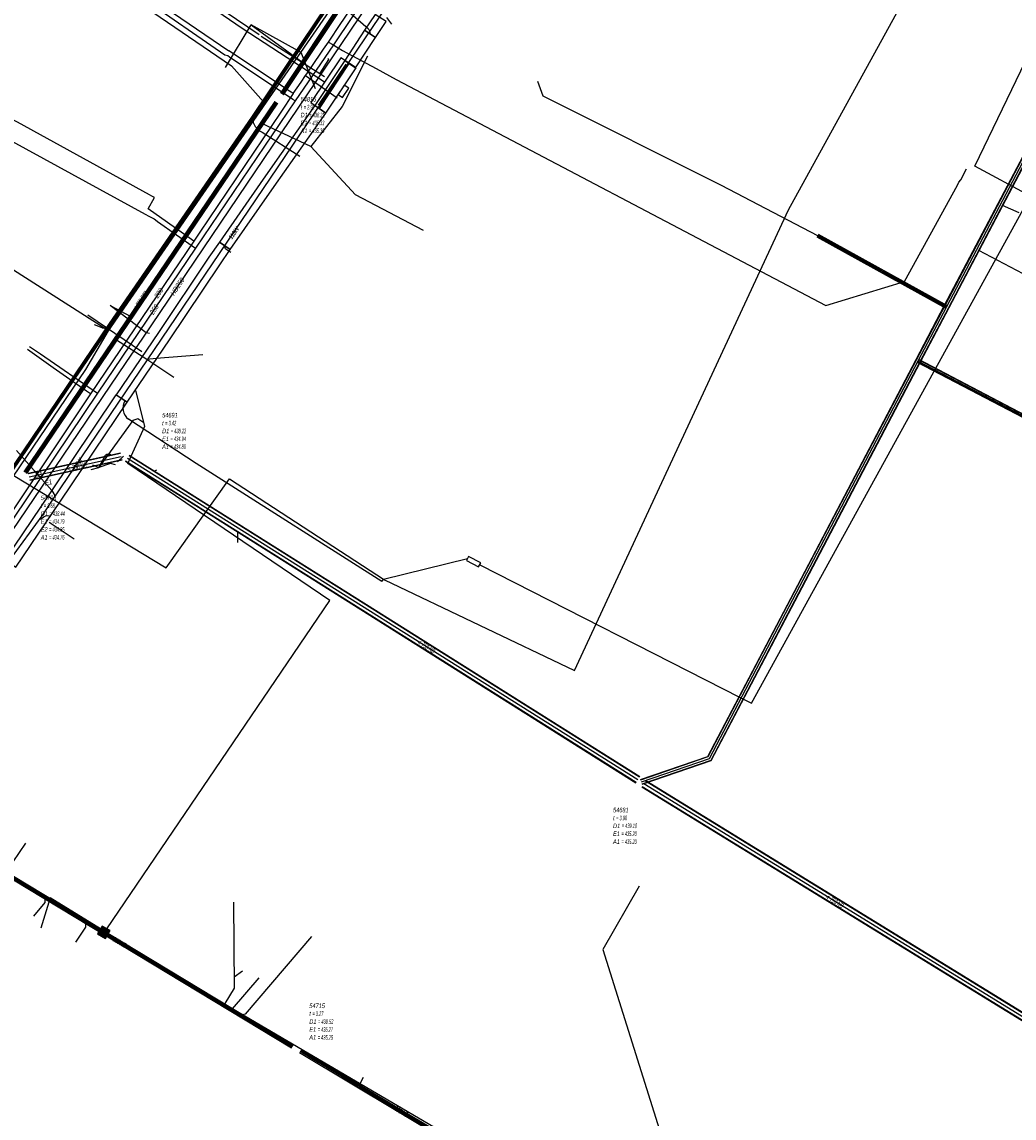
# Model space of a CAD drawing. Header units: metres. Extents: x 2695563 to 2696938, y 1260544 to 1262032.
# Tile 86 of 256: x 2696225 to 2696334, y 1260984 to 1261104. Entities that reach past the tile are written whole.
import ezdxf

# ---------------------------------------------------------------- set-up
doc = ezdxf.new("R2010")
doc.units = ezdxf.units.M
doc.linetypes.add('AUSGEZOGEN', pattern=[0])
for name, color, linetype in [('AW_LK_ Haltung Text', 7, 'AUSGEZOGEN'), ('AW_LK_Ein-Auslauftext', 24, 'AUSGEZOGEN'), ('AW_LK_Haltung', 24, 'AUSGEZOGEN'), ('AW_LK_Normschacht Text', 24, 'AUSGEZOGEN'), ('EW_LK_Bauwerk_FL_Linie_Punkt', 1, 'AUSGEZOGEN'), ('EW_LK_Trasseabs', 1, 'AUSGEZOGEN'), ('EW_LK_Trasseabs_Text', 1, 'AUSGEZOGEN'), ('EW_LK_Trasserand', 1, 'AUSGEZOGEN'), ('FM_LK_SW_BAUWERK', 94, 'AUSGEZOGEN'), ('FM_LK_SW_TRASSEKANTE', 94, 'AUSGEZOGEN'), ('GA_LK_Leitung', 32, 'AUSGEZOGEN'), ('GA_LK_Leitung_Text', 32, 'AUSGEZOGEN'), ('TV_LK_LEITUNG', 92, 'AUSGEZOGEN'), ('WA_LK_Leitung', 171, 'AUSGEZOGEN'), ('WA_LK_Leitung_Text', 171, 'AUSGEZOGEN')]:
    doc.layers.add(name, color=color, linetype=linetype)
doc.styles.add('ARIAL', font='arial.ttf')
doc.styles.add('ARIALNARROW', font='ARIALN.TTF')
pattern_1 = [(0, (2699905, 1265050), (2025, 2025), [2025, -2025]), (90, (2699905, 1265050), (-2025, 2025), [2025, -2025])]
pattern_2 = [(0, (2708005, 1273150), (6075, 6075), [6075, -6075]), (90, (2708005, 1273150), (-6075, 6075), [6075, -6075])]

# ---------------------------------------------------------------- blocks, each defined once
blk = doc.blocks.new('COMPLEXOBJECT_2337')
at = {"layer": 'EW_LK_Trasseabs', "color": 1, "linetype": 'AUSGEZOGEN', "transparency": 33554687}
blk.add_line((6227.36, 11052.53), (6223.49, 11056.91), dxfattribs=at)
blk.add_arc((6226.47, 11051.69), 1.23, 4.1162, 42.9818, dxfattribs=at)
blk = doc.blocks.new('COMPLEXOBJECT_2549')
at = {"layer": 'EW_LK_Trasseabs', "color": 1, "linetype": 'AUSGEZOGEN', "transparency": 33554687}
blk.add_lwpolyline([(6244.73, 11054.47), (6243.12, 11055.5), (6235.74, 11060.34)], dxfattribs=at)
blk.add_arc((6236.71, 11061.59), 1.59, 150.9535, 232.2642, dxfattribs=at)
blk = doc.blocks.new('COMPLEXOBJECT_2550')
at = {"layer": 'EW_LK_Trasseabs', "color": 1, "linetype": 'AUSGEZOGEN', "transparency": 33554687}
blk.add_lwpolyline([(6261.95, 11103.04), (6256.53, 11107.78), (6255.09, 11110)], dxfattribs=at)
for centre, radius, start, end in [((6248.71, 11105.78), 7.65, 33.4692, 45.4725), ((6261.56, 11102.57), 0.611, 351.308, 50.3163)]:
    blk.add_arc(centre, radius, start, end, dxfattribs=at)
blk = doc.blocks.new('COMPLEXOBJECT_2591')
at = {"layer": 'EW_LK_Trasseabs', "color": 1, "linetype": 'AUSGEZOGEN', "transparency": 33554687}
blk.add_line((6226.09, 11049.41), (6226.48, 11049.67), dxfattribs=at)
blk.add_arc((6226.85, 11049.06), 0.705, 59.259, 121.3715, dxfattribs=at)
blk = doc.blocks.new('COMPLEXOBJECT_2792')
at = {"layer": 'FM_LK_SW_TRASSEKANTE', "color": 94, "linetype": 'AUSGEZOGEN', "transparency": 33554687}
blk.add_line((6250.34, 11091.74), (6254.49, 11089.1), dxfattribs=at)
for centre, radius, start, end in [((6250.99, 11093.29), 1.68, 180.2471, 214.3085), ((6251, 11093.3), 1.69, 214.3384, 247.2593)]:
    blk.add_arc(centre, radius, start, end, dxfattribs=at)
blk = doc.blocks.new('COMPLEXOBJECT_2799')
at = {"layer": 'FM_LK_SW_TRASSEKANTE', "color": 94, "linetype": 'AUSGEZOGEN', "transparency": 33554687}
blk.add_line((6232.84, 11070.34), (6232, 11070.66), dxfattribs=at)
for centre, radius, start, end in [((6232.98, 11071.23), 0.907, 260.856, 291.7458), ((6232.99, 11071.22), 0.898, 291.6607, 326.3609)]:
    blk.add_arc(centre, radius, start, end, dxfattribs=at)

msp = doc.modelspace()

# ---------------------------------------------------------------- hatches: boundary and pattern name
at = {"layer": 'EW_LK_Bauwerk_FL_Linie_Punkt', "lineweight": 18, "transparency": 33554687}
h = msp.add_hatch(dxfattribs=at)
h.set_pattern_fill('MUSTER', color=1, scale=4050, style=0, pattern_type=2)
h.set_pattern_definition([(0, (2703955, 1269100), (4050, 4050), [4050, -4050]), (90, (2703955, 1269100), (-4050, 4050), [4050, -4050])])
h.paths.add_polyline_path([(2696256.66, 1261094.77), (2696258.29, 1261093.63), (2696261.59, 1261098.56), (2696259.93, 1261099.66)], flags=0)
h = msp.add_hatch(dxfattribs=at)
h.set_pattern_fill('MUSTER', color=1, scale=2025, style=0, pattern_type=2)
h.set_pattern_definition(pattern_1)
h.paths.add_polyline_path([(2696260.11, 1261095.34), (2696260.79, 1261096.36), (2696260.31, 1261096.68), (2696259.63, 1261095.67)], flags=0)
h = msp.add_hatch(dxfattribs=at)
h.set_pattern_fill('MUSTER', color=1, scale=2025, style=0, pattern_type=2)
h.set_pattern_definition(pattern_1)
h.paths.add_polyline_path([(2696273.67, 1261044.69), (2696275, 1261044.01), (2696275.23, 1261044.45), (2696273.9, 1261045.13)], flags=0)
at = {"layer": 'EW_LK_Trasserand', "lineweight": 18, "transparency": 33554687}
h = msp.add_hatch(dxfattribs=at)
h.set_pattern_fill('MUSTER', color=1, scale=6075, style=0, pattern_type=2)
h.set_pattern_definition(pattern_2)
h.paths.add_polyline_path([(2696263.74, 1261101.88), (2696264.89, 1261103.62), (2696263.68, 1261104.42), (2696262.53, 1261102.68)], flags=0)
h = msp.add_hatch(dxfattribs=at)
h.set_pattern_fill('MUSTER', color=1, scale=6075, style=0, pattern_type=2)
h.set_pattern_definition(pattern_2)
h.paths.add_polyline_path([(2696261.55, 1261098.58), (2696263.74, 1261101.88), (2696262.53, 1261102.68), (2696260.35, 1261099.39)], flags=0)
h = msp.add_hatch(dxfattribs=at)
h.set_pattern_fill('MUSTER', color=1, scale=6075, style=0, pattern_type=2)
h.set_pattern_definition(pattern_2)
h.paths.add_polyline_path([(2696257.1, 1261094.47), (2696257.59, 1261094.12), (2696260.85, 1261099.05), (2696260.35, 1261099.39)], flags=0)
h = msp.add_hatch(dxfattribs=at)
h.set_pattern_fill('MUSTER', color=1, scale=6075, style=0, pattern_type=2)
h.set_pattern_definition(pattern_2)
h.paths.add_polyline_path([(2696257.1, 1261094.47), (2696251.43, 1261086.41), (2696246.65, 1261079.51), (2696247.84, 1261078.69), (2696252.62, 1261085.58), (2696258.29, 1261093.63)], flags=0)
h = msp.add_hatch(dxfattribs=at)
h.set_pattern_fill('MUSTER', color=1, scale=6075, style=0, pattern_type=2)
h.set_pattern_definition(pattern_2)
h.paths.add_polyline_path([(2696236.54, 1261062), (2696241.17, 1261068.81), (2696246.7, 1261077.04), (2696247.84, 1261078.69), (2696246.65, 1261079.51), (2696245.5, 1261077.86), (2696239.97, 1261069.62), (2696235.34, 1261062.82)], flags=0)
h = msp.add_hatch(dxfattribs=at)
h.set_pattern_fill('MUSTER', color=1, scale=6075, style=0, pattern_type=2)
h.set_pattern_definition(pattern_2)
h.paths.add_polyline_path([(2696224.39, 1261043.97), (2696229.26, 1261051.18), (2696236.54, 1261062.01), (2696235.33, 1261062.82), (2696228.06, 1261051.99), (2696223.19, 1261044.79)], flags=0)
at = {"layer": 'FM_LK_SW_BAUWERK', "transparency": 33554687}
msp.add_hatch(color=7, dxfattribs=at).paths.add_polyline_path([(2696233.82, 1261004.72), (2696233.32, 1261003.86), (2696234.18, 1261003.36), (2696234.68, 1261004.22)])

# ---------------------------------------------------------------- linework, layer by layer
at = {"layer": 'AW_LK_Haltung', "linetype": 'AUSGEZOGEN', "transparency": 33554687}
for p, q in [((2696290.55, 1261151.74), (2696253.34, 1261095.8)), ((2696290.57, 1261151.72), (2696253.35, 1261095.79)), ((2696290.58, 1261151.71), (2696253.37, 1261095.77)), ((2696290.8, 1261151.57), (2696253.59, 1261095.63)), ((2696290.81, 1261151.56), (2696253.6, 1261095.62)), ((2696290.83, 1261151.55), (2696253.62, 1261095.61)), ((2696338.45, 1261096.34), (2696325.95, 1261072.57)), ((2696338.47, 1261096.33), (2696325.97, 1261072.56)), ((2696338.48, 1261096.32), (2696325.99, 1261072.55)), ((2696338.89, 1261096.1), (2696326.4, 1261072.34)), ((2696338.91, 1261096.09), (2696326.41, 1261072.33)), ((2696338.93, 1261096.09), (2696326.43, 1261072.32)), ((2696252.72, 1261094.9), (2696225.25, 1261054.4)), ((2696252.73, 1261094.89), (2696225.26, 1261054.39)), ((2696252.75, 1261094.88), (2696225.28, 1261054.38)), ((2696252.97, 1261094.74), (2696225.5, 1261054.23)), ((2696252.98, 1261094.72), (2696225.51, 1261054.22)), ((2696253, 1261094.71), (2696225.53, 1261054.21)), ((2696311.99, 1261080.08), (2696326.11, 1261072.3)), ((2696312, 1261080.1), (2696326.12, 1261072.31)), ((2696312.01, 1261080.12), (2696326.13, 1261072.33)), ((2696312.14, 1261080.34), (2696326.25, 1261072.56)), ((2696312.15, 1261080.36), (2696326.26, 1261072.58)), ((2696312.16, 1261080.38), (2696326.27, 1261072.59)), ((2696325.95, 1261072.57), (2696322.83, 1261066.64)), ((2696325.97, 1261072.56), (2696322.85, 1261066.63)), ((2696325.99, 1261072.55), (2696322.87, 1261066.62)), ((2696326.4, 1261072.34), (2696323.28, 1261066.41)), ((2696326.41, 1261072.33), (2696323.3, 1261066.4)), ((2696326.43, 1261072.32), (2696323.31, 1261066.39)), ((2696322.83, 1261066.64), (2696309.11, 1261040.5)), ((2696322.85, 1261066.63), (2696309.13, 1261040.49)), ((2696322.87, 1261066.62), (2696309.14, 1261040.48)), ((2696323.28, 1261066.41), (2696309.55, 1261040.27)), ((2696323.3, 1261066.4), (2696309.57, 1261040.26)), ((2696323.31, 1261066.39), (2696309.59, 1261040.25)), ((2696349.26, 1261052.66), (2696323, 1261066.38)), ((2696349.25, 1261052.64), (2696323, 1261066.36)), ((2696349.27, 1261052.67), (2696323.01, 1261066.4)), ((2696349.39, 1261052.91), (2696323.13, 1261066.63)), ((2696349.4, 1261052.92), (2696323.14, 1261066.65)), ((2696349.41, 1261052.94), (2696323.15, 1261066.66)), ((2696235.82, 1261056.43), (2696225.74, 1261054.2)), ((2696235.83, 1261056.41), (2696225.74, 1261054.18)), ((2696235.83, 1261056.39), (2696225.75, 1261054.16)), ((2696235.99, 1261055.7), (2696225.9, 1261053.47)), ((2696235.99, 1261055.68), (2696225.9, 1261053.45)), ((2696236, 1261055.66), (2696225.91, 1261053.43)), ((2696292.24, 1261020.4), (2696236.39, 1261055.55)), ((2696292.61, 1261021), (2696236.77, 1261056.14)), ((2696292.62, 1261021.02), (2696236.78, 1261056.16)), ((2696292.64, 1261021.04), (2696236.79, 1261056.18)), ((2696292.21, 1261020.36), (2696236.37, 1261055.51)), ((2696292.23, 1261020.38), (2696236.38, 1261055.53)), ((2696309.11, 1261040.5), (2696300.05, 1261023.24)), ((2696309.13, 1261040.49), (2696300.06, 1261023.23)), ((2696309.14, 1261040.48), (2696300.07, 1261023.21)), ((2696309.55, 1261040.27), (2696300.4, 1261022.83)), ((2696309.57, 1261040.26), (2696300.41, 1261022.82)), ((2696309.59, 1261040.25), (2696300.42, 1261022.8)), ((2696300.05, 1261023.24), (2696292.69, 1261020.72)), ((2696300.06, 1261023.23), (2696292.7, 1261020.7)), ((2696300.07, 1261023.21), (2696292.7, 1261020.68)), ((2696300.4, 1261022.83), (2696292.85, 1261020.24)), ((2696300.41, 1261022.82), (2696292.86, 1261020.22)), ((2696300.42, 1261022.8), (2696292.87, 1261020.2)), ((2696254.54, 1260991.35), (2696205.11, 1261021.19)), ((2696254.56, 1260991.39), (2696205.12, 1261021.23)), ((2696254.55, 1260991.37), (2696205.12, 1261021.21)), ((2696254.7, 1260991.61), (2696205.16, 1261021.51)), ((2696254.72, 1260991.65), (2696205.17, 1261021.55)), ((2696254.71, 1260991.63), (2696205.17, 1261021.53)), ((2696349.1, 1260985.33), (2696292.87, 1261019.92)), ((2696349.12, 1260985.35), (2696292.89, 1261019.94)), ((2696349.13, 1260985.37), (2696292.9, 1261019.96)), ((2696349.5, 1260985.97), (2696293.27, 1261020.56)), ((2696349.51, 1260985.99), (2696293.28, 1261020.58)), ((2696349.52, 1260986.01), (2696293.29, 1261020.6)), ((2696306.09, 1260960.62), (2696255.4, 1260990.84)), ((2696306.1, 1260960.64), (2696255.41, 1260990.86)), ((2696306.11, 1260960.65), (2696255.42, 1260990.87)), ((2696306.24, 1260960.88), (2696255.56, 1260991.1)), ((2696306.25, 1260960.89), (2696255.57, 1260991.11)), ((2696306.26, 1260960.91), (2696255.58, 1260991.13))]:
    msp.add_line(p, q, dxfattribs=at)
at = {"layer": 'AW_LK_Haltung', "color": 255, "transparency": 33554687}
for p, q in [((2696290.69, 1261151.64), (2696253.48, 1261095.7)), ((2696338.69, 1261096.21), (2696326.19, 1261072.44)), ((2696252.86, 1261094.81), (2696225.39, 1261054.31)), ((2696312.08, 1261080.23), (2696326.19, 1261072.44)), ((2696326.19, 1261072.44), (2696323.07, 1261066.51)), ((2696323.07, 1261066.51), (2696309.35, 1261040.38)), ((2696349.33, 1261052.79), (2696323.07, 1261066.51)), ((2696235.91, 1261056.04), (2696225.82, 1261053.82)), ((2696292.42, 1261020.7), (2696236.58, 1261055.84)), ((2696309.35, 1261040.38), (2696300.23, 1261023.02)), ((2696300.23, 1261023.02), (2696292.78, 1261020.46)), ((2696254.63, 1260991.5), (2696205.14, 1261021.37)), ((2696349.31, 1260985.67), (2696293.08, 1261020.26)), ((2696306.17, 1260960.76), (2696255.49, 1260990.99))]:
    msp.add_line(p, q, dxfattribs=at)
at = {"layer": 'AW_LK_Haltung', "color": 24, "linetype": 'AUSGEZOGEN', "transparency": 33554687}
for p, q in [((2696247.31, 1261098.6), (2696250.12, 1261103.26)), ((2696250.12, 1261103.26), (2696255.79, 1261099.17)), ((2696281.43, 1261097.13), (2696282.03, 1261095.5)), ((2696282.03, 1261095.5), (2696301.53, 1261085.75)), ((2696256.64, 1261089.98), (2696251.29, 1261092.49)), ((2696261.54, 1261084.7), (2696256.64, 1261089.98)), ((2696301.53, 1261085.75), (2696312.08, 1261080.23)), ((2696268.97, 1261080.8), (2696261.54, 1261084.7)), ((2696334.15, 1261082.7), (2696332.3, 1261083.5)), ((2696334.56, 1261076.06), (2696329.73, 1261078.61)), ((2696234.69, 1261072.59), (2696236.96, 1261071.37)), ((2696239.73, 1261066.77), (2696238.69, 1261066.68)), ((2696244.83, 1261067.17), (2696239.73, 1261066.77)), ((2696235.49, 1261055.5), (2696236.15, 1261056.1)), ((2696232.6, 1261054.65), (2696233.46, 1261054.87)), ((2696232.77, 1261055.16), (2696233.46, 1261054.87)), ((2696239.78, 1261054.59), (2696239.46, 1261054.44)), ((2696248.67, 1261046.68), (2696248.66, 1261047.83)), ((2696249.16, 1260999.78), (2696248.26, 1260999.13)), ((2696250.97, 1260999.06), (2696248.05, 1260995.67)), ((2696262.39, 1260988.15), (2696261.93, 1260987.32))]:
    msp.add_line(p, q, dxfattribs=at)
for points in [[(2696257.15, 1261096.26), (2696255.58, 1261100.25), (2696250.12, 1261103.26)], [(2696262.86, 1261099.84), (2696260.09, 1261094.34), (2696256.63, 1261089.97)], [(2696238.98, 1261069.51), (2696238.65, 1261069.59), (2696234.69, 1261072.59)], [(2696241.67, 1261064.71), (2696238.69, 1261066.68), (2696235.4, 1261068.8)], [(2696238.39, 1261059.75), (2696237.72, 1261060.19), (2696237.16, 1261060.02), (2696233.46, 1261054.87)], [(2696233.47, 1261054.87), (2696234.17, 1261056.2), (2696234.33, 1261056.31), (2696234.66, 1261056.33), (2696234.75, 1261056.17)], [(2696235.29, 1261055.17), (2696234.72, 1261055.29), (2696233.47, 1261054.87)], [(2696225.44, 1261013.79), (2696223.37, 1261010.73), (2696223.1, 1261010.68)], [(2696226.34, 1261005.8), (2696227.6, 1261007.31), (2696227.6, 1261007.65)], [(2696248.18, 1261007.33), (2696248.27, 1260997.93), (2696247.23, 1260996.26), (2696247.11, 1260996.23)], [(2696230.93, 1261002.95), (2696232.05, 1261004.6), (2696232.04, 1261004.97)], [(2696256.73, 1261003.57), (2696249.48, 1260995.1), (2696249.12, 1260995)]]:
    msp.add_lwpolyline(points, dxfattribs=at)
at = {"layer": 'EW_LK_Bauwerk_FL_Linie_Punkt', "color": 1, "linetype": 'AUSGEZOGEN', "transparency": 33554687}
msp.add_line((2696257.47, 1261094.5), (2696260.51, 1261098.98), dxfattribs=at)
for points in [[(2696256.66, 1261094.77), (2696258.29, 1261093.63), (2696261.59, 1261098.56), (2696259.93, 1261099.66), (2696256.66, 1261094.77)], [(2696260.11, 1261095.34), (2696260.79, 1261096.36), (2696260.31, 1261096.68), (2696259.63, 1261095.67), (2696260.11, 1261095.34)], [(2696273.67, 1261044.69), (2696275, 1261044.01), (2696275.23, 1261044.45), (2696273.9, 1261045.13), (2696273.67, 1261044.69)]]:
    msp.add_lwpolyline(points, close=True, dxfattribs=at)
at = {"layer": 'EW_LK_Trasseabs', "color": 1, "linetype": 'AUSGEZOGEN', "transparency": 33554687}
for p, q in [((2696249.14, 1261102.88), (2696243.21, 1261106.95)), ((2696265.51, 1261103.34), (2696264.95, 1261104.06)), ((2696258.16, 1261097.02), (2696249.14, 1261102.88)), ((2696258.16, 1261097.57), (2696251.23, 1261102.01)), ((2696247.89, 1261078.38), (2696247.34, 1261078.74)), ((2696236.29, 1261062.17), (2696235.94, 1261062.41)), ((2696264.43, 1261042.38), (2696245.7, 1261054.28)), ((2696230.76, 1261047.03), (2696228.03, 1261048.86)), ((2696264.61, 1261042.65), (2696273.78, 1261044.91)), ((2696275.12, 1261044.23), (2696303.62, 1261029.71)), ((2696264.43, 1261042.38), (2696264.61, 1261042.65)), ((2696303.62, 1261029.71), (2696304.85, 1261029.08))]:
    msp.add_line(p, q, dxfattribs=at)
for points in [[(2696304.85, 1261029.08), (2696335.37, 1261084.55), (2696329.29, 1261087.83), (2696337.86, 1261105.57), (2696378.03, 1261181.21)], [(2696250.98, 1261102.18), (2696223.93, 1261120.51), (2696218.66, 1261124.12), (2696205.08, 1261133.41), (2696189.59, 1261144.04), (2696180.61, 1261150.19), (2696167.48, 1261159.19), (2696153.97, 1261168.36)], [(2696257.66, 1261097.99), (2696258.63, 1261099.49), (2696258.5, 1261099.59)]]:
    msp.add_lwpolyline(points, dxfattribs=at)
msp.add_arc((2696247.49, 1261078.97), 0.275, 151.5142, 236.7823, dxfattribs=at)
at = {"layer": 'EW_LK_Trasserand', "color": 1, "linetype": 'AUSGEZOGEN', "transparency": 33554687}
for points in [[(2696263.74, 1261101.88), (2696264.89, 1261103.62), (2696263.68, 1261104.42), (2696262.53, 1261102.68), (2696263.74, 1261101.88)], [(2696261.55, 1261098.58), (2696263.74, 1261101.88), (2696262.53, 1261102.68), (2696260.35, 1261099.39), (2696261.55, 1261098.58)], [(2696257.1, 1261094.47), (2696257.59, 1261094.12), (2696260.85, 1261099.05), (2696260.35, 1261099.39), (2696257.1, 1261094.47)], [(2696257.1, 1261094.47), (2696251.43, 1261086.41), (2696246.65, 1261079.51), (2696247.84, 1261078.69), (2696252.62, 1261085.58), (2696258.29, 1261093.63), (2696257.1, 1261094.47)], [(2696236.54, 1261062), (2696241.17, 1261068.81), (2696246.7, 1261077.04), (2696247.84, 1261078.69), (2696246.65, 1261079.51), (2696245.5, 1261077.86), (2696239.97, 1261069.62), (2696235.34, 1261062.82), (2696236.54, 1261062)], [(2696224.39, 1261043.97), (2696229.26, 1261051.18), (2696236.54, 1261062.01), (2696235.33, 1261062.82), (2696228.06, 1261051.99), (2696223.19, 1261044.79), (2696224.39, 1261043.97)]]:
    msp.add_lwpolyline(points, close=True, dxfattribs=at)
at = {"layer": 'FM_LK_SW_BAUWERK', "color": 94, "transparency": 33554687}
msp.add_lwpolyline([(2696233.82, 1261004.72), (2696233.32, 1261003.86), (2696234.18, 1261003.36), (2696234.68, 1261004.22), (2696233.82, 1261004.72)], close=True, dxfattribs=at)
at = {"layer": 'FM_LK_SW_TRASSEKANTE', "linetype": 'AUSGEZOGEN', "transparency": 33554687}
for p, q in [((2696262.49, 1261111.6), (2696250.17, 1261093.17)), ((2696262.7, 1261111.47), (2696250.38, 1261093.03)), ((2696250.17, 1261093.17), (2696234.6, 1261070.61)), ((2696250.38, 1261093.03), (2696234.81, 1261070.47)), ((2696234.6, 1261070.61), (2696219.33, 1261048.09)), ((2696234.81, 1261070.47), (2696219.54, 1261047.95))]:
    msp.add_line(p, q, dxfattribs=at)
at = {"layer": 'FM_LK_SW_TRASSEKANTE', "color": 255, "transparency": 33554687}
for p, q in [((2696262.59, 1261111.54), (2696250.27, 1261093.1)), ((2696250.27, 1261093.1), (2696234.71, 1261070.54)), ((2696234.71, 1261070.54), (2696219.44, 1261048.02))]:
    msp.add_line(p, q, dxfattribs=at)
at = {"layer": 'FM_LK_SW_TRASSEKANTE', "color": 94, "linetype": 'AUSGEZOGEN', "transparency": 33554687}
for p, q in [((2696234.5, 1261069.8), (2696262.13, 1261109.79)), ((2696234.5, 1261069.8), (2696222.37, 1261077.55)), ((2696232.26, 1261071.56), (2696238.16, 1261067.54))]:
    msp.add_line(p, q, dxfattribs=at)
for points in [[(2696222.41, 1261116.83), (2696223.05, 1261115.81), (2696247.97, 1261098.78), (2696251.46, 1261094.87)], [(2696219.02, 1261046.45), (2696232.02, 1261065.58), (2696234.5, 1261069.8)], [(2696234.32, 1261004.43), (2696258.74, 1261040.33), (2696236.63, 1261055.31), (2696238.5, 1261059.39), (2696237.5, 1261063.27)], [(2696292.58, 1261009.08), (2696288.58, 1261002.15), (2696298.55, 1260970.49), (2696308.56, 1260964.4), (2696309.42, 1260963.88), (2696318.22, 1260958.52), (2696315.8, 1260954.14)], [(2696233.65, 1261004.42), (2696228.14, 1261007.79), (2696227.12, 1261004.5)], [(2696234.4, 1261003.74), (2696305.38, 1260962.06), (2696308.87, 1260960.26), (2696307.93, 1260958.61), (2696311.41, 1260956.63), (2696315.8, 1260954.14)]]:
    msp.add_lwpolyline(points, dxfattribs=at)
at = {"layer": 'GA_LK_Leitung', "color": 32, "linetype": 'AUSGEZOGEN', "transparency": 33554687}
msp.add_line((2696221.79, 1261091.7), (2696238.52, 1261082.57), dxfattribs=at)
for points in [[(2696247.55, 1261099.87), (2696247.25, 1261099.94), (2696238.17, 1261106.26), (2696226.85, 1261114.09), (2696216.95, 1261120.74), (2696206.72, 1261127.77), (2696205.34, 1261128.73), (2696194.24, 1261136.33), (2696191.3, 1261138.35), (2696182.14, 1261144.65), (2696169.86, 1261152.98), (2696155.79, 1261162.59), (2696146.58, 1261168.86), (2696143.23, 1261171.14), (2696142.43, 1261171.29), (2696139.26, 1261173.79)], [(2696296.9, 1261155.87), (2696293.35, 1261150.79), (2696287.47, 1261141.91), (2696238.22, 1261069.01), (2696236.42, 1261066.35), (2696229.48, 1261056.1), (2696202.67, 1261016.58), (2696195.24, 1261006.78), (2696186.58, 1260995.71)], [(2696292.43, 1261154.34), (2696294.09, 1261153.08), (2696284.31, 1261138.44), (2696275.3, 1261125.13), (2696267.29, 1261113.28), (2696259.12, 1261101.08), (2696254.92, 1261094.97)], [(2696254.92, 1261094.97), (2696254.69, 1261095.12), (2696247.74, 1261099.75), (2696247.55, 1261099.87)], [(2696254.92, 1261094.97), (2696244.04, 1261078.86), (2696233.32, 1261063), (2696220.93, 1261044.67), (2696200.02, 1261014.05)], [(2696238.52, 1261082.57), (2696238.91, 1261082.36), (2696239.21, 1261082.2), (2696239.5, 1261082.04), (2696239.64, 1261081.94), (2696239.87, 1261081.78), (2696244.04, 1261078.86)], [(2696225.88, 1261068.1), (2696227.06, 1261067.29), (2696233.32, 1261063)]]:
    msp.add_lwpolyline(points, dxfattribs=at)
at = {"layer": 'TV_LK_LEITUNG', "color": 92, "linetype": 'AUSGEZOGEN', "transparency": 33554687}
msp.add_line((2696227.21, 1261049.58), (2696223.74, 1261044.85), dxfattribs=at)
for points in [[(2696308.91, 1261083.05), (2696347.93, 1261154.01), (2696368.12, 1261169.76), (2696395.53, 1261207.75), (2696399.63, 1261218.39), (2696401.53, 1261223.62)], [(2696267.42, 1261120.28), (2696272.84, 1261117.02), (2696228.44, 1261051.4), (2696227.21, 1261049.58)], [(2696247.76, 1261053.63), (2696264.69, 1261042.59), (2696285.48, 1261032.66), (2696308.91, 1261083.05)], [(2696203.74, 1261066.31), (2696228.44, 1261051.4), (2696240.83, 1261043.91), (2696247.76, 1261053.63)]]:
    msp.add_lwpolyline(points, dxfattribs=at)
at = {"layer": 'WA_LK_Leitung', "color": 7, "linetype": 'AUSGEZOGEN', "transparency": 33554687}
for p, q in [((2696253.19, 1261096.77), (2696247.68, 1261100.44)), ((2696256.07, 1261097.72), (2696259.54, 1261095.3))]:
    msp.add_line(p, q, dxfattribs=at)
for points in [[(2696140.04, 1261173.82), (2696141.66, 1261172.58), (2696142.74, 1261171.75), (2696143.54, 1261171.65), (2696144.1, 1261171.27), (2696170.62, 1261153.15), (2696171.82, 1261152.31), (2696189.43, 1261140.36), (2696192.07, 1261138.56), (2696194.99, 1261136.52), (2696205.26, 1261129.48), (2696210.85, 1261125.66), (2696211.75, 1261125), (2696214.09, 1261123.4), (2696224.44, 1261116.47), (2696230.29, 1261112.38), (2696238.08, 1261107), (2696247.68, 1261100.44)], [(2696258.59, 1261101.39), (2696259.02, 1261102.04), (2696259.5, 1261102.75), (2696267.09, 1261114.06), (2696267.87, 1261115.21), (2696274.54, 1261125.04), (2696283.36, 1261138.07), (2696290.51, 1261148.7)], [(2696254.72, 1261095.75), (2696255.59, 1261097.02), (2696256.07, 1261097.72), (2696256.21, 1261097.93), (2696257.74, 1261100.16), (2696258.05, 1261100.61), (2696258.59, 1261101.39)], [(2696258.59, 1261101.39), (2696258.97, 1261101.15), (2696259.63, 1261100.76), (2696260.12, 1261100.48), (2696263.78, 1261098.48), (2696265.97, 1261097.28), (2696313, 1261072.57), (2696321.59, 1261075.19), (2696327.38, 1261085.75), (2696327.55, 1261086.05), (2696327.75, 1261086.33), (2696328.38, 1261087.51)], [(2696254.72, 1261095.75), (2696254.48, 1261095.91), (2696254.14, 1261096.14), (2696253.19, 1261096.77)], [(2696254.72, 1261095.75), (2696253.36, 1261093.74), (2696244.5, 1261080.61), (2696243.84, 1261079.63), (2696232.56, 1261062.91), (2696221.06, 1261045.74), (2696220.74, 1261045.27), (2696220.01, 1261044.19), (2696210.35, 1261030), (2696201.37, 1261016.8), (2696200.26, 1261015.38), (2696199.9, 1261014.93)], [(2696239.54, 1261084.4), (2696239.27, 1261084.54), (2696239, 1261084.7), (2696224.55, 1261092.62), (2696224.21, 1261092.81), (2696222.99, 1261093.48)], [(2696243.84, 1261079.63), (2696243.6, 1261079.8), (2696243.09, 1261080.16), (2696238.87, 1261083.16), (2696239.54, 1261084.4)], [(2696232.56, 1261062.91), (2696232.11, 1261063.23), (2696228.47, 1261065.78), (2696225.64, 1261067.76)]]:
    msp.add_lwpolyline(points, dxfattribs=at)

# ---------------------------------------------------------------- block references
at = {"layer": 'EW_LK_Trasseabs', "color": 1, "linetype": 'AUSGEZOGEN', "lineweight": -3, "transparency": 33554687}
for name in ['COMPLEXOBJECT_2550', 'COMPLEXOBJECT_2549', 'COMPLEXOBJECT_2337', 'COMPLEXOBJECT_2591']:
    msp.add_blockref(name, (2690000.97, 1249999.81), dxfattribs=at)
at = {"layer": 'FM_LK_SW_TRASSEKANTE', "color": 94, "linetype": 'AUSGEZOGEN', "lineweight": -3, "transparency": 33554687}
for name in ['COMPLEXOBJECT_2792', 'COMPLEXOBJECT_2799']:
    msp.add_blockref(name, (2690000.97, 1249999.81), dxfattribs=at)

# ---------------------------------------------------------------- texts
at = {"layer": 'AW_LK_ Haltung Text', "color": 24, "transparency": 33554687, "char_height": 0.5571, "attachment_point": 5, "style": 'ARIAL'}
for s, insert, width, rotation in [('\\A1;{\\fArial|i1|b0;\\H0.557054;\\W0.700000;\\C24;< \\W0.490000;300 STZ}\\P', (2696238.01, 1261073.06), 2.7554, 55.0395), ('\\A1;{\\fArial|i1|b0;\\H0.557054;\\W0.700000;\\C24;< \\W0.490000;750 NB}\\P', (2696231.04, 1261054.91), 2.4894, 12.6747), ('\\A1;{\\fArial|i1|b0;\\H0.557054;\\W0.700000;\\C24;< \\W0.490000;750 NB}\\P', (2696269.25, 1261035.3), 2.4894, 327.8925), ('\\A1;{\\fArial|i1|b0;\\H0.557054;\\W0.700000;\\C24;< \\W0.490000;750 NB}\\P', (2696313.92, 1261007.44), 2.4894, 327.9879), ('\\A1;{\\fArial|i1|b0;\\H0.557054;\\W0.700000;\\C24;< \\W0.490000;300 NB}\\P', (2696235.48, 1261003.09), 2.4894, 329.3667), ('\\A1;{\\fArial|i1|b0;\\H0.557054;\\W0.700000;\\C24;< \\W0.490000;300 NB}\\P', (2696266.3, 1260984.57), 2.4894, 329.1183)]:
    msp.add_mtext(s, dxfattribs=dict(at, insert=insert, width=width, rotation=rotation))
at = {"layer": 'AW_LK_Ein-Auslauftext', "color": 24, "transparency": 33554687, "char_height": 0.5571, "width": 0.8554, "style": 'ARIAL'}
for insert, attachment_point, rotation in [((2696226.54, 1261053.75), 7, 12.5181), ((2696227.53, 1261053.15), 4, 12.5163)]:
    msp.add_mtext('\\A1;{\\fArial|i1|b0;\\H0.557054;\\W0.700000;\\C24;E1}\\P', dxfattribs=dict(at, insert=insert, attachment_point=attachment_point, rotation=rotation))
at = {"layer": 'AW_LK_Normschacht Text', "color": 24, "transparency": 33554687, "char_height": 0.5064, "attachment_point": 1, "line_spacing_factor": 1.024096, "style": 'ARIAL'}
for s, insert, width in [('\\A1;{\\fArial|i1|b0;\\H0.506413;\\W0.694500;\\C24;54815}\\P{\\fArial|i1|b0;\\H0.505000;\\W0.694500;\\C24;t \\W0.486150;= 2.91}\\P{\\fArial|i1|b0;\\H0.505000;\\W0.694500;\\C24;D1 \\W0.486150;= 438.21}\\P{\\fArial|i1|b0;\\H0.505000;\\W0.694500;\\C24;E1 \\W0.486150;= 435.33}\\P{\\fArial|i1|b0;\\H0.505000;\\W0.694500;\\C24;A1 \\W0.486150;= 435.30}\\P', (2696255.53, 1261095.39), 2.8346), ('\\A1;{\\fArial|i1|b0;\\H0.506413;\\W0.694955;\\C24;54691}\\P{\\fArial|i1|b0;\\H0.505000;\\W0.694955;\\C24;t \\W0.486468;= 3.42}\\P{\\fArial|i1|b0;\\H0.505000;\\W0.694955;\\C24;D1 \\W0.486468;= 438.22}\\P{\\fArial|i1|b0;\\H0.505000;\\W0.694955;\\C24;E1 \\W0.486468;= 434.94}\\P{\\fArial|i1|b0;\\H0.505000;\\W0.694955;\\C24;A1 \\W0.486468;= 434.80}\\P', (2696240.38, 1261060.84), 2.8365), ('\\A1;{\\fArial|i1|b0;\\H0.506413;\\W0.694636;\\C24;54705}\\P{\\fArial|i1|b0;\\H0.505000;\\W0.694636;\\C24;t \\W0.486245;= 3.68}\\P{\\fArial|i1|b0;\\H0.505000;\\W0.694636;\\C24;D1 \\W0.486245;= 438.44}\\P{\\fArial|i1|b0;\\H0.505000;\\W0.694636;\\C24;E1 \\W0.486245;= 434.79}\\P{\\fArial|i1|b0;\\H0.505000;\\W0.694636;\\C24;E2 \\W0.486245;= 434.85}\\P{\\fArial|i1|b0;\\H0.505000;\\W0.694636;\\C24;A1 \\W0.486245;= 434.76}\\P', (2696227.1, 1261051.8), 2.8386), ('\\A1;{\\fArial|i1|b0;\\H0.506413;\\W0.695182;\\C24;54681}\\P{\\fArial|i1|b0;\\H0.505000;\\W0.695182;\\C24;t \\W0.486627;= 3.90}\\P{\\fArial|i1|b0;\\H0.505000;\\W0.695182;\\C24;D1 \\W0.486627;= 439.10}\\P{\\fArial|i1|b0;\\H0.505000;\\W0.695182;\\C24;E1 \\W0.486627;= 435.20}\\P{\\fArial|i1|b0;\\H0.505000;\\W0.695182;\\C24;A1 \\W0.486627;= 435.20}\\P', (2696289.71, 1261017.66), 2.8374), ('\\A1;{\\fArial|i1|b0;\\H0.506413;\\W0.694955;\\C24;54715}\\P{\\fArial|i1|b0;\\H0.505000;\\W0.694955;\\C24;t \\W0.486468;= 3.27}\\P{\\fArial|i1|b0;\\H0.505000;\\W0.694955;\\C24;D1 \\W0.486468;= 438.52}\\P{\\fArial|i1|b0;\\H0.505000;\\W0.694955;\\C24;E1 \\W0.486468;= 435.27}\\P{\\fArial|i1|b0;\\H0.505000;\\W0.694955;\\C24;A1 \\W0.486468;= 435.25}\\P', (2696256.48, 1260996.25), 2.8365)]:
    msp.add_mtext(s, dxfattribs=dict(at, insert=insert, width=width))
at = {"layer": 'EW_LK_Trasseabs_Text', "color": 1, "transparency": 33554687, "char_height": 0.5075, "width": 1.3454, "attachment_point": 5, "style": 'ARIALNARROW'}
for insert, rotation in [((2696248.24, 1261080.53), 55.2591), ((2696231.1, 1261055.21), 56.0835)]:
    msp.add_mtext('\\A1;{\\fArial Narrow|i1|b1;\\H0.507500;\\W0.700000;\\C1;110kV}\\P', dxfattribs=dict(at, insert=insert, rotation=rotation))
at = {"layer": 'GA_LK_Leitung_Text', "color": 32, "transparency": 33554687, "char_height": 0.5583, "attachment_point": 5, "style": 'ARIAL'}
for s, insert, width, rotation in [('\\A1;{\\fArial|i1|b0;\\H0.558250;\\W0.700000;\\C32;HD250}\\P', (2696242.05, 1261074.65), 1.9094, 55.9566), ('\\A1;{\\fArial|i1|b0;\\H0.558250;\\W0.700000;\\C32;250}\\P', (2696239.51, 1261072.15), 1.1143, 55.9449)]:
    msp.add_mtext(s, dxfattribs=dict(at, insert=insert, width=width, rotation=rotation))
at = {"layer": 'WA_LK_Leitung_Text', "color": 7, "transparency": 33554687, "insert": (2696240.01, 1261073.94), "char_height": 0.5543, "width": 1.1063, "attachment_point": 5, "rotation": 55.9944, "style": 'ARIAL'}
msp.add_mtext('\\A1;{\\fArial|i1|b0;\\H0.554263;\\W0.700000;\\C7;200}\\P', dxfattribs=at)

doc.saveas('drawing.dxf')
